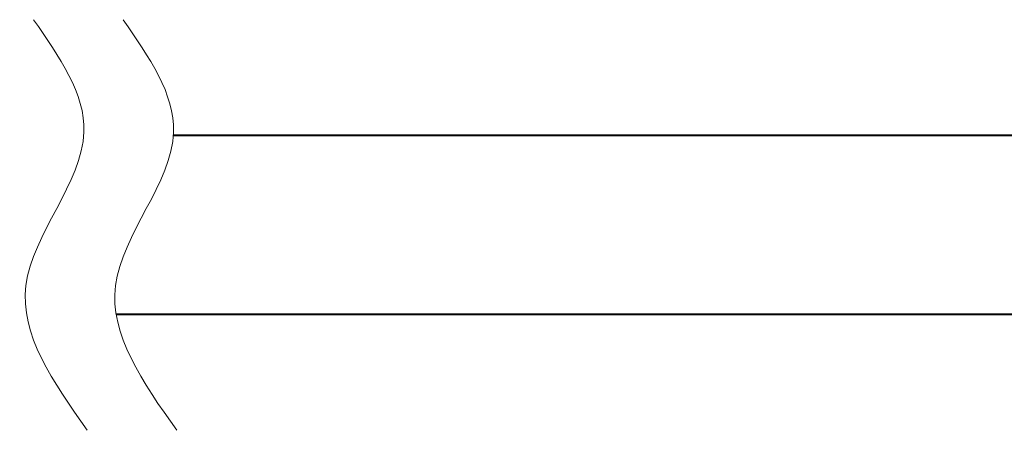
# Model space of a CAD drawing. Header units: centimetres. Extents: x 1912 to 37354, y 4932 to 6633.
# Tile 120 of 236: x 24882 to 24937, y 6006 to 6029. Entities that reach past the tile are written whole.
import ezdxf
from ezdxf.lldxf.tags import DXFTag

# ---------------------------------------------------------------- set-up
doc = ezdxf.new("R2010")
doc.units = ezdxf.units.CM
for name, color, linetype, lineweight in [('IS_Opis', 250, 'Continuous', 9), ('IS_Powrót', 5, 'DASH', 40), ('IS_Zasilanie', 1, 'SOLID', 40)]:
    doc.layers.add(name, color=color, linetype=linetype, lineweight=lineweight)
tags = doc.linetypes.add('DASH', pattern=[15, 10, -5]).pattern_tags.tags
tags[6:7] = [DXFTag(74, 4), DXFTag(75, 0), DXFTag(340, '0'), DXFTag(46, 0.0), DXFTag(50, 0.0), DXFTag(44, 0.0), DXFTag(45, 0.0)]
tags[4:5] = [DXFTag(74, 4), DXFTag(75, 0), DXFTag(340, '0'), DXFTag(46, 0.0), DXFTag(50, 0.0), DXFTag(44, 0.0), DXFTag(45, 0.0)]
tags = doc.linetypes.add('SOLID', pattern=[10, 10, 0]).pattern_tags.tags
tags[6:7] = [DXFTag(74, 4), DXFTag(75, 0), DXFTag(340, '0'), DXFTag(46, 0.0), DXFTag(50, 0.0), DXFTag(44, 0.0), DXFTag(45, 0.0)]
tags[4:5] = [DXFTag(74, 4), DXFTag(75, 0), DXFTag(340, '0'), DXFTag(46, 0.0), DXFTag(50, 0.0), DXFTag(44, 0.0), DXFTag(45, 0.0)]

msp = doc.modelspace()

# ---------------------------------------------------------------- linework, layer by layer
at = {"layer": 'IS_Opis'}
for points in [[(24886.091, 6005.707), (24882.677, 6013.785), (24885.919, 6022.356), (24883.107, 6028.617)], [(24891.091, 6005.698), (24887.677, 6013.776), (24890.919, 6022.347), (24888.107, 6028.608)]]:
    msp.add_spline(points, degree=3, dxfattribs=at)
at = {"layer": 'IS_Powrót'}
msp.add_line((25587.96, 6012.156), (24887.718, 6012.156), dxfattribs=at)
at = {"layer": 'IS_Zasilanie'}
msp.add_line((25577.96, 6022.156), (24890.908, 6022.156), dxfattribs=at)

doc.saveas('drawing.dxf')
